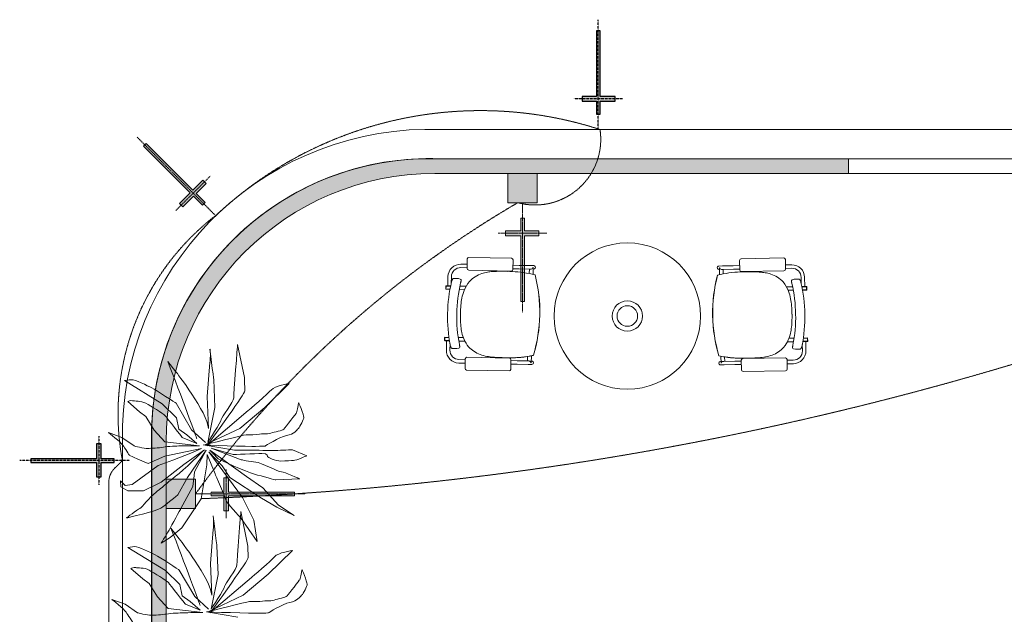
# Model space of a CAD drawing. Header units: millimetres. Extents: x -750 to 72845, y -24282 to 18874.
# Tile 73 of 154: x 49618 to 54743, y 15777 to 18874. Entities that reach past the tile are written whole.
import ezdxf

# ---------------------------------------------------------------- set-up
doc = ezdxf.new("R2010")
doc.units = ezdxf.units.MM
doc.header["$MEASUREMENT"] = 0
for name, pattern in [('( Hidden )', [0.375, 0.25, -0.125]), ('DASHED', [19.05, 12.7, -6.35]), ('HIDDENX2', [0.75, 0.5, -0.25])]:
    doc.linetypes.add(name, pattern=pattern)
for name, color, linetype, lineweight in [('& Lighting (Walls)', 5, 'Continuous', 15), ('IRISH HOUSE_HYD AIRPORT_DRAINAGE LAYOUT 1$0$GREYSCALE', 8, 'Continuous', 0), ('M-MEP-ELLG-CABLE', 146, 'HIDDENX2', 20), ('M-MEP-ELPR-EQUIP', 6, 'Continuous', 20)]:
    doc.layers.add(name, color=color, linetype=linetype, lineweight=lineweight)
for name, color, linetype in [('E Floor Lighting', 5, 'DASHED'), ('E Wall Light', 5, 'Continuous'), ('IRISH HOUSE_HYD AIRPORT_DRAINAGE LAYOUT 1$0$GREY SCALE', 8, 'Continuous')]:
    doc.layers.add(name, color=color, linetype=linetype)

# ---------------------------------------------------------------- blocks, each defined once
blk = doc.blocks.new('IRISH HOUSE_HYD AIRPORT_DRAINAGE LAYOUT 1$0$FLOOR PLAN')
at = {"layer": 'IRISH HOUSE_HYD AIRPORT_DRAINAGE LAYOUT 1$0$GREYSCALE', "lineweight": 0, "ltscale": 0.25}
h = blk.add_hatch(color=8, dxfattribs=at)
h.dxf.hatch_style = 1
h.paths.add_polyline_path([(3932.4, 18073.2), (3932.4, 18149.4), (1701.8, 18149.4, 0.394212), (304.8, 16752.4), (304.8, 14166.1), (381, 14166.1), (381, 16676.2, -0.414214), (1778, 18073.2)])
h = blk.add_hatch(color=8, dxfattribs=at)
h.dxf.hatch_style = 1
h.paths.add_polyline_path([(2159, 18073.2), (2159, 17920.8), (2311.4, 17920.8), (2311.4, 18073.2)])
h = blk.add_hatch(color=8, dxfattribs=at)
h.dxf.hatch_style = 1
h.paths.add_polyline_path([(381, 16480.8), (381, 16328.4), (533.4, 16328.4), (533.4, 16480.8)])
at = {"layer": 'IRISH HOUSE_HYD AIRPORT_DRAINAGE LAYOUT 1$0$GREYSCALE', "color": 8, "lineweight": 0, "ltscale": 0.2}
for p, q in [((21163.6, 18301.8), (1808.8, 18301.8)), ((153, 16760.7), (152.7, 10251.7))]:
    blk.add_line(p, q, dxfattribs=at)
at = {"layer": 'IRISH HOUSE_HYD AIRPORT_DRAINAGE LAYOUT 1$0$GREYSCALE', "color": 8, "lineweight": 0, "ltscale": 0.25}
for p, q in [((1701.8, 18149.4), (3932.4, 18149.4)), ((1806, 18149.4), (3932.4, 18149.4)), ((21163.6, 18149.4), (1806, 18149.4)), ((3932.4, 18149.4), (3932.4, 18073.2)), ((3932.4, 18073.2), (1778, 18073.2)), ((2159, 18073.2), (2311.4, 18073.2)), ((2159, 17920.8), (2159, 18073.2)), ((2311.4, 18073.2), (2311.4, 17920.8)), ((3932.4, 18073.2), (6935.6, 18073.2)), ((2311.4, 17920.8), (2159, 17920.8)), ((305.4, 16757.9), (305.1, 10115.7)), ((304.8, 14166.1), (304.8, 16752.4)), ((304.8, 14166.1), (304.8, 16665.9)), ((381, 16676.2), (381, 14166.1)), ((381, 16480.8), (533.4, 16480.8)), ((381, 16328.4), (381, 16480.8)), ((533.4, 16480.8), (533.4, 16328.4)), ((533.4, 16328.4), (381, 16328.4))]:
    blk.add_line(p, q, dxfattribs=at)
at = {"layer": 'IRISH HOUSE_HYD AIRPORT_DRAINAGE LAYOUT 1$0$GREYSCALE', "color": 8, "lineweight": 0}
for p, q in [((1947.7, 17627.8), (1946.7, 17578.2)), ((2177.5, 17631.5), (1956.5, 17636.1)), ((3373.3, 17629.2), (3594.4, 17632.9)), ((1914.2, 17582.7), (1946.8, 17582)), ((1914.6, 17600.8), (1947.2, 17600.1)), ((2184.8, 17573.2), (2185.9, 17622.8)), ((2184.9, 17577), (2218, 17576.4)), ((2185.3, 17595.2), (2218.4, 17594.5)), ((2275.2, 17575.2), (2218, 17576.4)), ((2275.5, 17593.3), (2218.4, 17594.5)), ((2275.5, 17593.3), (2293.5, 17592.9)), ((2289.4, 17583.9), (2289.4, 17583.9)), ((2290.8, 17583.9), (2289.4, 17583.9)), ((2290.8, 17583.8), (2290.1, 17547.5)), ((2290.8, 17583.8), (2290.8, 17583.8)), ((3275.1, 17591.3), (3257.1, 17591)), ((3259.8, 17582), (3261.2, 17582)), ((3259.8, 17581.9), (3260.4, 17545.6)), ((3259.8, 17581.9), (3259.8, 17581.9)), ((3261.2, 17582), (3261.2, 17582)), ((3275.1, 17591.3), (3332.2, 17592.3)), ((3365.4, 17592.9), (3332.2, 17592.3)), ((3365.7, 17570.9), (3364.9, 17620.5)), ((3603, 17624.5), (3603.9, 17574.9)), ((3636.1, 17597.4), (3603.5, 17596.9)), ((3636.4, 17579.3), (3603.8, 17578.7)), ((1846, 17487.7), (1847, 17536)), ((1864.4, 17502.5), (1865.1, 17535.6)), ((1899.8, 17525.6), (1877.8, 17526)), ((1899.8, 17525.6), (1899.8, 17525.6)), ((1901.5, 17525.3), (1911.1, 17522.6)), ((1955.1, 17569.4), (2176.1, 17564.8)), ((2271.1, 17575.3), (2270.6, 17552)), ((2275.2, 17575.2), (2280.1, 17575.1)), ((2290.6, 17574.8), (2293.1, 17574.8)), ((2300.3, 17544.7), (2300.3, 17544.7)), ((2300.7, 17544.7), (2300.7, 17544.7)), ((3249.8, 17542.8), (3249.8, 17542.8)), ((3250.2, 17542.8), (3250.2, 17542.8)), ((3259.9, 17572.9), (3257.4, 17572.9)), ((3275.4, 17573.2), (3270.5, 17573.1)), ((3275.4, 17573.2), (3332.5, 17574.2)), ((3279.5, 17573.3), (3279.9, 17550)), ((3365.7, 17574.7), (3332.5, 17574.2)), ((3595.5, 17566.2), (3374.4, 17562.5)), ((3685.9, 17499), (3685.3, 17532)), ((3704.3, 17484.1), (3703.5, 17532.3)), ((1835.6, 17486.7), (1835.3, 17471)), ((1836.8, 17486.7), (1836.5, 17471)), ((1861.1, 17487.4), (1836.8, 17487.9)), ((1837.1, 17486.7), (1836.8, 17471)), ((1860.9, 17486.2), (1836.8, 17486.7)), ((1837.1, 17486.7), (1860.9, 17486.2)), ((1909.5, 17486.4), (1941.2, 17485.8)), ((1913.3, 17503.2), (1913.3, 17503.2)), ((3640.7, 17483), (3609, 17482.5)), ((3637, 17499.9), (3637, 17499.9)), ((3648.9, 17521.9), (3639.3, 17519.2)), ((3650.6, 17522.1), (3672.6, 17522.5)), ((3650.6, 17522.1), (3650.6, 17522.1)), ((3689.1, 17483.8), (3713.4, 17484.2)), ((3689.3, 17482.6), (3713.4, 17483.1)), ((3713.1, 17483), (3689.3, 17482.6)), ((3713.1, 17483), (3713.4, 17467.3)), ((3713.4, 17483), (3713.7, 17467.3)), ((3714.6, 17483), (3714.9, 17467.3)), ((1836.5, 17471), (1836.8, 17471)), ((1836.5, 17469.8), (1857.6, 17469.3)), ((1836.8, 17471), (1857.8, 17470.5)), ((1932.5, 17467.8), (1905.9, 17468.3)), ((3617.6, 17464.5), (3644.3, 17464.9)), ((3713.4, 17467.3), (3692.3, 17466.9)), ((3713.7, 17466.1), (3692.5, 17465.7)), ((3713.7, 17467.3), (3713.4, 17467.3)), ((2324.7, 17334.7), (2324.6, 17334.7)), ((2324.6, 17334.7), (2324.7, 17334.7)), ((2324.6, 17334.7), (2324.6, 17334.7)), ((2324.7, 17334.7), (2325.2, 17334.7)), ((2324.7, 17334.7), (2325.2, 17334.7)), ((2324.7, 17334.7), (2324.7, 17334.7)), ((2325.2, 17334.7), (2325.2, 17334.7)), ((3224.9, 17333), (3224.5, 17333)), ((3224.5, 17333), (3224.5, 17333)), ((3224.9, 17333), (3224.5, 17333)), ((3224.9, 17333), (3225, 17333)), ((3225, 17333), (3224.9, 17333)), ((3224.9, 17333), (3224.9, 17333)), ((3225, 17333), (3225, 17333)), ((1830, 17218.9), (1829.7, 17203.2)), ((1831.2, 17218.9), (1830.9, 17203.2)), ((1831.5, 17218.9), (1831.2, 17203.2)), ((1852.5, 17218.5), (1831.2, 17218.9)), ((1852.3, 17219.7), (1831.3, 17220.1)), ((1831.5, 17218.9), (1852.5, 17218.5)), ((1900.6, 17218.7), (1927.2, 17218.1)), ((1830.9, 17203.2), (1831.2, 17203.2)), ((1830.9, 17202), (1855.1, 17201.5)), ((1831.2, 17203.2), (1854.9, 17202.7)), ((1840, 17201.8), (1839, 17153.5)), ((1857.8, 17185.8), (1857.1, 17153.2)), ((1859, 17179.5), (1859, 17179.5)), ((1935.2, 17199.8), (1903.5, 17200.5)), ((3613.9, 17196.5), (3645.6, 17197)), ((3648.6, 17215.2), (3621.9, 17214.8)), ((3690, 17175.9), (3690, 17175.9)), ((3691.2, 17182.2), (3691.8, 17149.6)), ((3718.2, 17198.3), (3694, 17197.9)), ((3717.9, 17199.4), (3694.2, 17199)), ((3717.6, 17215.2), (3696.7, 17214.9)), ((3696.7, 17214.9), (3717.9, 17215.2)), ((3696.8, 17216.1), (3717.9, 17216.4)), ((3709.1, 17198.1), (3709.9, 17149.9)), ((3717.6, 17215.2), (3717.9, 17199.4)), ((3718.2, 17199.5), (3717.9, 17199.4)), ((3718, 17215.2), (3718.2, 17199.5)), ((3719.1, 17215.2), (3719.4, 17199.5)), ((1870.2, 17161.8), (1892.2, 17161.3)), ((1903.6, 17163.8), (1893.9, 17161.5)), ((1893.9, 17161.5), (1893.9, 17161.5)), ((2166.7, 17111.3), (1945.6, 17115.9)), ((2261.6, 17119.9), (2261.1, 17096.7)), ((2281.2, 17123.5), (2280.5, 17087.3)), ((3267.6, 17121.6), (3268.2, 17085.4)), ((3287.2, 17117.9), (3287.6, 17094.6)), ((3645.3, 17160.4), (3655.1, 17158)), ((3655.1, 17158), (3655.1, 17158)), ((3678.7, 17158.2), (3656.7, 17157.9)), ((1903.8, 17085.9), (1936.4, 17085.3)), ((1904.2, 17104.1), (1936.8, 17103.4)), ((1936.9, 17107.5), (1935.9, 17057.9)), ((2174, 17053), (2175, 17102.6)), ((2174.6, 17080.3), (2207.7, 17079.6)), ((2175, 17098.4), (2208.1, 17097.8)), ((2264.8, 17078.4), (2207.7, 17079.6)), ((2265.2, 17096.6), (2208.1, 17097.8)), ((2264.8, 17078.4), (2282.8, 17078)), ((2265.2, 17096.6), (2270.1, 17096.5)), ((2277.2, 17092.8), (2277.2, 17092.8)), ((2279.1, 17087.2), (2280.5, 17087.2)), ((2280.5, 17087.2), (2280.5, 17087.2)), ((2280.7, 17096.2), (2283.2, 17096.2)), ((3268, 17094.3), (3265.5, 17094.3)), ((3283.8, 17076.4), (3265.8, 17076.1)), ((3269.6, 17085.3), (3268.2, 17085.2)), ((3268.2, 17085.2), (3268.2, 17085.2)), ((3271.4, 17090.8), (3271.4, 17090.8)), ((3283.5, 17094.6), (3278.6, 17094.5)), ((3283.5, 17094.6), (3340.6, 17095.5)), ((3283.8, 17076.4), (3340.9, 17077.4)), ((3373.7, 17096.1), (3340.6, 17095.5)), ((3374, 17077.9), (3340.9, 17077.4)), ((3374.5, 17050.6), (3373.7, 17100.2)), ((3382.1, 17108.9), (3603.1, 17112.6)), ((3611.8, 17104.2), (3612.7, 17054.6)), ((3644.5, 17100.7), (3611.9, 17100.1)), ((3644.8, 17082.5), (3612.2, 17082)), ((1944.2, 17049.2), (2165.3, 17044.6)), ((3604.3, 17045.9), (3383.2, 17042.2))]:
    blk.add_line(p, q, dxfattribs=at)
for radius in [381, 78.9, 53.5]:
    blk.add_circle((2780.9, 17330.6), radius, dxfattribs=at)
at = {"layer": 'IRISH HOUSE_HYD AIRPORT_DRAINAGE LAYOUT 1$0$GREYSCALE', "color": 8, "lineweight": 0, "ltscale": 0.2}
blk.add_arc((1751.6, 16703.2), 1599.7, 87.9509, 177.9393, dxfattribs=at)
at = {"layer": 'IRISH HOUSE_HYD AIRPORT_DRAINAGE LAYOUT 1$0$GREYSCALE', "color": 8, "lineweight": 0, "ltscale": 0.25}
for centre, radius, start, end in [((1751.6, 16703.2), 1447.3, 87.8468, 181.475), ((1751.6, 16702.7), 1447.6, 91.9701, 178.0299), ((1751.6, 16703.2), 1447.3, 87.8457, 177.8337), ((1778, 16676.2), 1397, 90, 180)]:
    blk.add_arc(centre, radius, start, end, dxfattribs=at)
at = {"layer": 'IRISH HOUSE_HYD AIRPORT_DRAINAGE LAYOUT 1$0$GREYSCALE', "color": 8, "lineweight": 0}
for centre, radius, start, end in [((1913.2, 17534.6), 66.2, 88.8073, 178.8073), ((1913.2, 17534.6), 48.1, 88.8073, 178.8073), ((2280.1, 17584.3), 9.3, 320.8683, 357.8519), ((2281.3, 17584), 9.56, 358.8283, 359.6111), ((3269.4, 17582), 9.56, 180.1635, 180.9463), ((3270.5, 17582.3), 9.3, 181.9227, 218.9064), ((3637.2, 17531.2), 66.2, 0.9673, 90.9673), ((3637.2, 17531.2), 48.1, 0.9673, 90.9673), ((1877.9, 17518.6), 7.45, 104.9097, 128.7466), ((1877.7, 17519.2), 6.85, 88.9449, 104.4939), ((1899.7, 17518.9), 6.68, 74.4108, 88.7671), ((2070.1, 17408.2), 151.1, 108.0651, 137.1028), ((2084.4, 17366), 195.7, 99.1479, 108.2188), ((2098.4, 17282.7), 280.2, 94.1955, 99.2786), ((2110.9, 17126), 437.4, 91.5545, 94.3225), ((2122.9, 16725.7), 837.9, 90.0343, 91.6284), ((2125.7, 15933.5), 1630, 88.9733, 90.1167), ((2140, 16723.2), 840.3, 85.1852, 88.9881), ((2166.9, 17039.1), 523.2, 78.4994, 85.211), ((2183.9, 17131.7), 429, 74.2667, 78.2647), ((1549.5, 17350.9), 775.4, 358.807, 14.4755), ((1550.4, 17350.9), 774.9, 358.8073, 14.4853), ((3999.3, 17346), 774.9, 165.2893, 180.9674), ((4000.2, 17346.1), 775.4, 165.2991, 180.9677), ((3364.9, 17129.4), 429, 101.5099, 105.5079), ((3381.6, 17036.7), 523.2, 94.5636, 101.2753), ((3407.2, 16720.7), 840.3, 90.7865, 94.5894), ((3418.4, 15931), 1630, 89.658, 90.8014), ((3424.4, 16723.1), 837.9, 88.1463, 89.7404), ((3437.9, 17123.4), 437.4, 85.4521, 88.2202), ((3451, 17280), 280.2, 80.4961, 85.5792), ((3465.4, 17363.3), 195.7, 71.5558, 80.6268), ((3479.9, 17405.5), 151.1, 42.6719, 71.7095), ((1836.8, 17486.7), 1.21, 88.8073, 178.8073), ((2629.7, 17328.2), 784.9, 166.6928, 190.9219), ((1924.3, 17495.1), 60, 160.6098, 166.7439), ((1909.2, 17500.4), 44, 155.8299, 160.572), ((1896.3, 17506.1), 29.9, 151.949, 155.7212), ((1885.6, 17511.9), 17.8, 142.6038, 152.306), ((1879.6, 17516.5), 10.2, 128.831, 142.4771), ((2656.8, 17327.6), 764, 166.709, 190.9057), ((1909.4, 17516.6), 6.23, 15.892, 74.1917), ((1620.9, 17572.4), 300.4, 346.692, 347.3129), ((1719.4, 17550.3), 199.5, 347.2928, 348.1572), ((1809.9, 17531.4), 107.1, 348.1155, 349.5161), ((1869, 17520.5), 46.9, 349.5025, 351.5655), ((1908.1, 17516.3), 7.53, 359.7999, 15.9671), ((1890.2, 17517.4), 25.5, 351.4389, 354.7492), ((1903.4, 17516.2), 12.2, 354.6833, 0.2809), ((2073.3, 17410.4), 152, 138.5348, 159.7542), ((3476.6, 17407.7), 152, 20.0205, 41.2399), ((3642.2, 17512.9), 7.53, 163.8076, 179.9747), ((3646.9, 17512.8), 12.2, 179.4938, 185.0913), ((3660.1, 17513.9), 25.5, 185.0254, 188.3357), ((3681.3, 17516.9), 46.9, 188.2091, 190.2721), ((3641, 17513.2), 6.23, 105.5829, 163.8827), ((3740.5, 17527.6), 107.1, 190.2585, 191.6592), ((3831.1, 17546.1), 199.5, 191.6174, 192.4818), ((3929.6, 17567.9), 300.4, 192.4617, 193.0826), ((2892.8, 17327.1), 764, 348.8689, 13.0657), ((3650.7, 17515.4), 6.68, 91.0076, 105.3639), ((3672.7, 17515.6), 6.85, 75.2807, 90.8297), ((3672.5, 17515.1), 7.45, 51.028, 74.8649), ((3670.7, 17512.9), 10.2, 37.2975, 50.9436), ((3664.7, 17508.4), 17.8, 27.4686, 37.1709), ((3654, 17502.6), 29.9, 24.0535, 27.8256), ((3641.1, 17497), 44, 19.2026, 23.9447), ((3626, 17491.7), 60, 13.0307, 19.1648), ((2919.9, 17327.6), 784.9, 348.8528, 13.0818), ((3713.4, 17483), 1.21, 0.9673, 90.9673), ((1836.5, 17471), 1.21, 178.8073, 268.8073), ((2283.2, 17353.8), 370.3, 169.1499, 174.8174), ((2154.8, 17378.8), 239.4, 159.4017, 169.2346), ((3395, 17376.4), 239.4, 10.5401, 20.3729), ((3713.7, 17467.3), 1.21, 270.9673, 0.9673), ((2535.7, 17332.1), 623.7, 174.9285, 178.973), ((3266.5, 17351.9), 370.3, 4.9572, 10.6248), ((3014, 17331.2), 623.7, 0.8016, 4.8461), ((2564.3, 17328.1), 652.5, 178.6632, 181.0651), ((1549.4, 17350.9), 775.4, 343.1392, 358.8076), ((1549.5, 17350.9), 775.4, 343.1392, 358.8076), ((1550.4, 17350.9), 774.9, 343.1293, 358.8074), ((3999.3, 17346), 774.9, 180.9673, 196.6453), ((4000.2, 17346), 775.4, 180.967, 196.6354), ((4000.3, 17346), 775.4, 180.967, 196.6354), ((2985.3, 17327.3), 652.5, 358.7096, 1.1115), ((2341.1, 17322.1), 429.2, 180.8168, 186.0845), ((2198.9, 17306.6), 286.1, 186.0115, 192.5733), ((3350.6, 17304.3), 286.1, 347.2013, 353.7631), ((3208.5, 17320.4), 429.2, 353.6902, 358.9578), ((1831.2, 17218.9), 1.21, 88.8073, 178.8073), ((2113.3, 17286.7), 198.3, 192.358, 203.007), ((3436.2, 17284.1), 198.3, 336.7677, 347.4167), ((1830.9, 17203.2), 1.21, 178.8073, 268.8073), ((1917.5, 17190.6), 59.5, 190.8434, 197.0351), ((1901.4, 17185.7), 42.7, 196.9616, 201.8434), ((1888.5, 17180.5), 28.8, 201.8648, 205.8082), ((1881.2, 17176.9), 20.7, 205.6969, 210.7645), ((1874.6, 17173), 13, 210.5931, 219.702), ((1902.1, 17169.9), 6.28, 283.5991, 350.605), ((1628, 17129.3), 283.8, 9.9618, 10.9319), ((1762.2, 17152.9), 147.5, 8.8483, 9.9506), ((1839.6, 17164.8), 69.2, 6.9268, 8.914), ((1874.6, 17169.1), 33.9, 4.2784, 6.8535), ((1899.7, 17170.4), 8.76, 349.8655, 358.8104), ((1892.5, 17170.5), 16, 359.0792, 4.1773), ((2061.5, 17264), 141.7, 202.753, 221.1542), ((2067.9, 17273.1), 152.6, 222.148, 249.4545), ((3481.5, 17270.4), 152.6, 290.3202, 317.6266), ((3487.9, 17261.2), 141.7, 318.6205, 337.0216), ((3656.5, 17167), 16, 175.5973, 180.6954), ((3649.3, 17167), 8.76, 180.9643, 189.9091), ((3674.4, 17165.6), 33.9, 172.9211, 175.4963), ((3709.4, 17161.2), 69.2, 170.8606, 172.8479), ((3786.7, 17148.9), 147.5, 169.824, 170.9263), ((3920.8, 17124.8), 283.8, 168.8428, 169.8128), ((3647.6, 17182.2), 42.7, 337.9313, 342.813), ((3631.6, 17187.3), 59.5, 342.7395, 348.9312), ((3717.9, 17215.2), 1.21, 0.9673, 90.9673), ((3718.2, 17199.5), 1.21, 270.9673, 0.9673), ((1905.2, 17152.2), 66.2, 178.8073, 268.8073), ((1905.2, 17152.2), 48.1, 178.8073, 268.8073), ((1871.4, 17170.2), 8.76, 219.4005, 235.9165), ((1870.4, 17168.8), 6.97, 235.8614, 268.5187), ((1892.4, 17168), 6.68, 268.8411, 283.208), ((2085.6, 17321.5), 204, 249.5469, 259.8968), ((2109.7, 17455.9), 340.6, 259.8829, 265.4052), ((2144.6, 17879.8), 765.9, 265.3421, 267.6311), ((2172.5, 17730.8), 617.6, 270.9105, 275.3888), ((2174.9, 17699.6), 586.2, 272.1297, 275.3993), ((2175.3, 17703), 589.7, 272.3826, 274.8826), ((2188.8, 17564), 450.1, 274.684, 283.2554), ((2189.4, 17558.7), 444.6, 275.2396, 283.2822), ((2189.3, 17559.2), 445.2, 275.3151, 283.2752), ((3361.7, 17561.7), 450.1, 256.5192, 265.0906), ((3361.1, 17556.4), 444.6, 256.4925, 264.535), ((3361.2, 17556.9), 445.2, 256.4995, 264.4595), ((3440.4, 17453.3), 340.6, 274.3694, 279.8917), ((3463.9, 17318.7), 204, 279.8779, 290.2278), ((3646.8, 17166.5), 6.28, 189.1696, 256.1755), ((3643.7, 17148.7), 48.1, 270.9673, 0.9673), ((3643.7, 17148.7), 66.2, 270.9673, 0.9673), ((3656.6, 17164.5), 6.68, 256.5667, 270.9335), ((3678.6, 17165.2), 6.97, 271.256, 303.9133), ((3677.6, 17166.7), 8.76, 303.8582, 320.3742), ((3674.4, 17169.4), 13, 320.0726, 329.1815), ((3667.8, 17173.4), 20.7, 329.0102, 334.0778), ((3660.5, 17177), 28.8, 333.9665, 337.9098), ((2177.1, 18536.1), 1423, 267.4148, 268.7246), ((2177.7, 18532.1), 1419.1, 267.7423, 268.227), ((2167.4, 18129), 1015.8, 268.1063, 270.029), ((2165.9, 18007.2), 894, 268.6909, 271.0546), ((2165.9, 17951.5), 838.3, 268.6821, 272.1036), ((2167.9, 17877.9), 764.7, 270.0019, 272.3969), ((2269.8, 17087.2), 9.32, 359.794, 36.7151), ((2271.4, 17087.5), 9.08, 357.9827, 358.8072), ((3277.3, 17085.5), 9.08, 180.9675, 181.7919), ((3278.9, 17085.3), 9.32, 143.0595, 179.9806), ((3378.7, 17728.5), 617.6, 264.3858, 268.8641), ((3376.2, 17697.2), 586.2, 264.3753, 267.645), ((3375.7, 17700.7), 589.7, 264.8921, 267.392), ((3383.9, 17875.5), 764.7, 267.3778, 269.7727), ((3386.2, 17949.1), 838.3, 267.6711, 271.0925), ((3386.4, 18004.8), 894, 268.72, 271.0837), ((3385.4, 18126.6), 1015.8, 269.7456, 271.6683), ((3377.2, 18533.7), 1423, 271.0501, 272.3598), ((3376.6, 18529.8), 1419.1, 271.5476, 272.0323), ((3407.2, 17877.3), 765.9, 272.1435, 274.4326)]:
    blk.add_arc(centre, radius, start, end, dxfattribs=at)
for centre, major_axis, ratio, start_param, end_param in [((1956.3, 17627.5), (-5.98, 6.24), 0.992436, -0.781602, 0.781602), ((2177.3, 17622.9), (-6.24, -5.98), 0.992436, 2.359991, 3.923195), ((1955.3, 17578.1), (-6.24, -5.98), 0.992436, -0.781602, 0.781602), ((2280.3, 17584.1), (0.19, 9.07), 0.999507, 3.141593, 4.052444), ((2293.3, 17583.9), (-0.19, -9.07), 0.999507, 0, 3.141593), ((2176.2, 17573.5), (-5.98, 6.24), 0.992436, 2.359991, 3.923195), ((1945.5, 17107.3), (5.98, -6.24), 0.992436, 2.359991, 3.923195), ((2166.4, 17102.7), (6.24, 5.98), 0.992436, -0.781602, 0.781602), ((2269.9, 17087.4), (-0.19, -9.07), 0.999507, 2.230741, 3.141593), ((2283, 17087.1), (-0.19, -9.07), 0.999507, 0, 3.141593), ((1944.5, 17057.8), (6.24, 5.98), 0.992436, 2.359991, 3.923195), ((2165.4, 17053.2), (5.98, -6.24), 0.992436, -0.781602, 0.781602)]:
    blk.add_ellipse(centre, major_axis=major_axis, ratio=ratio, start_param=start_param, end_param=end_param, dxfattribs=at)
at = {"layer": 'IRISH HOUSE_HYD AIRPORT_DRAINAGE LAYOUT 1$0$GREYSCALE', "color": 8, "lineweight": 0, "extrusion": (0, 0, -1)}
for centre, major_axis, ratio, start_param, end_param in [((3373.5, 17620.6), (6.21, -6.01), 0.992436, 2.359991, 3.923195), ((3594.4, 17624.3), (6.01, 6.21), 0.992436, -0.781602, 0.781602), ((3257.3, 17582), (0.15, -9.07), 0.999507, 0, 3.141593), ((3270.3, 17582.2), (-0.15, 9.07), 0.999507, 3.141593, 4.052444), ((3374.3, 17571.1), (6.01, 6.21), 0.992436, 2.359991, 3.923195), ((3595.3, 17574.8), (6.21, -6.01), 0.992436, -0.781602, 0.781602), ((3265.7, 17085.2), (0.15, -9.07), 0.999507, 0, 3.141593), ((3278.7, 17085.4), (0.15, -9.07), 0.999507, 2.230741, 3.141593), ((3382.3, 17100.3), (-6.21, 6.01), 0.992436, -0.781602, 0.781602), ((3603.2, 17104), (-6.01, -6.21), 0.992436, 2.359991, 3.923195), ((3383.1, 17050.8), (-6.01, -6.21), 0.992436, -0.781602, 0.781602), ((3604.1, 17054.5), (-6.21, 6.01), 0.992436, 2.359991, 3.923195)]:
    blk.add_ellipse(centre, major_axis=major_axis, ratio=ratio, start_param=start_param, end_param=end_param, dxfattribs=at)
at = {"layer": 'IRISH HOUSE_HYD AIRPORT_DRAINAGE LAYOUT 1$0$GREYSCALE', "color": 8, "lineweight": 0}
for points, knots in [([(597.2, 16672.9), (597.2, 16672.9), (668.1, 16782.7), (667.7, 16792), (667.4, 16801.3), (733, 16885.8), (732.2, 16904.6), (731.4, 16923.4), (752.4, 17181.7), (752.4, 17181.7)], [9, 9, 9, 9, 10, 10, 10, 11, 11, 11, 12, 12, 12, 12]), ([(608.6, 17087.9), (608.6, 17087.9), (613.3, 17129), (609, 17157), (604.7, 17185.1), (627.9, 17000.8), (627.9, 17000.8)], [5, 5, 5, 5, 6, 6, 6, 7, 7, 7, 7]), ([(163.4, 16994.4), (163.4, 16994.4), (185.2, 16998.4), (200.9, 16999.1), (216.6, 16999.7), (283.8, 16968), (306.3, 16956.3)], [129, 129, 129, 129, 130, 130, 130, 131, 131, 131, 131]), ([(787.6, 17010.4), (787.6, 17010.4), (789.8, 16957.2), (790.4, 16941.5), (791, 16927.5), (632.2, 16709.5), (598.2, 16662.7)], [13, 13, 13, 13, 14, 14, 14, 15, 15, 15, 15]), ([(1058.9, 16826.8), (1058.9, 16826.8), (1069.9, 16864.9), (1069.4, 16877.4), (1068.9, 16889.9), (1097.2, 16812.5), (1097.5, 16803.2), (1097.9, 16793.8), (1077.4, 16755.3), (1068.5, 16745.4)], [27, 27, 27, 27, 28, 28, 28, 29, 29, 29, 30, 30, 30, 30]), ([(582.1, 16659.8), (582.1, 16659.8), (780.9, 16711.8), (796.7, 16712.4), (812.3, 16713.1), (853.1, 16711.7), (865.6, 16715.2)], [22, 22, 22, 22, 23, 23, 23, 24, 24, 24, 24]), ([(214.9, 16654.2), (214.9, 16654.2), (265.7, 16640.6), (284.5, 16641.4), (303.3, 16642.1), (341, 16643.7), (365.9, 16647.8), (390.8, 16652), (437.9, 16653.9), (453.6, 16654.5), (469.2, 16655.2), (554, 16655.5), (554, 16655.5)], [110, 110, 110, 110, 111, 111, 111, 112, 112, 112, 113, 113, 113, 114, 114, 114, 114]), ([(896.4, 16653.7), (896.4, 16653.7), (874.5, 16652.9), (846.2, 16651.7), (817.9, 16650.6), (572.7, 16659.4), (572.7, 16659.4)], [32, 32, 32, 32, 33, 33, 33, 34, 34, 34, 34]), ([(908, 16597.7), (908, 16597.7), (913.5, 16616.7), (879, 16615.3), (844.6, 16613.9), (728.6, 16609.2), (728.6, 16609.2)], [42, 42, 42, 42, 43, 43, 43, 44, 44, 44, 44]), ([(834.4, 16632.4), (834.4, 16632.4), (925.5, 16629.8), (950.6, 16630.8), (975.7, 16631.9), (1038.4, 16634.4), (1038.4, 16634.4)], [36, 36, 36, 36, 37, 37, 37, 38, 38, 38, 38]), ([(1111.9, 16602.8), (1111.9, 16602.8), (1056.4, 16578.6), (1043.9, 16578.1), (1031.3, 16577.6), (1006.3, 16576.6), (978, 16575.4), (949.8, 16574.3), (908, 16597.7), (908, 16597.7)], [39, 39, 39, 39, 40, 40, 40, 41, 41, 41, 42, 42, 42, 42]), ([(846.4, 16570.1), (874.7, 16568.1), (964.7, 16518.4), (980.3, 16519), (996, 16519.7), (1076, 16482.1), (1076, 16482.1)], [47, 47, 47, 47, 48, 48, 48, 49, 49, 49, 49]), ([(767, 16281), (767, 16281), (691.5, 16362.8), (691.1, 16372.2), (690.8, 16381.5), (635.4, 16508.1), (635.4, 16508.1)], [67, 67, 67, 67, 68, 68, 68, 69, 69, 69, 69]), ([(614.3, 15804), (614.3, 15804), (685.1, 15913.7), (684.8, 15923.1), (684.4, 15932.4), (750, 16016.8), (749.2, 16035.7), (748.5, 16054.5), (769.4, 16312.8), (769.4, 16312.8)], [9, 9, 9, 9, 10, 10, 10, 11, 11, 11, 12, 12, 12, 12]), ([(625.6, 16219), (625.6, 16219), (630.3, 16260), (626, 16288.1), (621.7, 16316.1), (645, 16131.9), (645, 16131.9)], [5, 5, 5, 5, 6, 6, 6, 7, 7, 7, 7]), ([(804.6, 16141.5), (804.6, 16141.5), (806.8, 16088.2), (807.4, 16072.6), (808, 16058.5), (649.2, 15840.5), (615.2, 15793.8)], [13, 13, 13, 13, 14, 14, 14, 15, 15, 15, 15]), ([(180.4, 16125.4), (180.4, 16125.4), (202.2, 16129.5), (217.9, 16130.1), (233.7, 16130.8), (300.8, 16099), (323.3, 16087.3)], [129, 129, 129, 129, 130, 130, 130, 131, 131, 131, 131]), ([(1075.9, 15957.8), (1075.9, 15957.8), (1086.9, 15996), (1086.4, 16008.5), (1085.9, 16021), (1114.2, 15943.6), (1114.6, 15934.2), (1114.9, 15924.9), (1094.4, 15886.3), (1085.5, 15876.5)], [27, 27, 27, 27, 28, 28, 28, 29, 29, 29, 30, 30, 30, 30]), ([(599.1, 15790.8), (599.1, 15790.8), (798, 15842.9), (813.7, 15843.5), (829.3, 15844.1), (870.2, 15842.7), (882.6, 15846.3)], [22, 22, 22, 22, 23, 23, 23, 24, 24, 24, 24]), ([(232, 15785.3), (232, 15785.3), (282.7, 15771.7), (301.5, 15772.4), (320.3, 15773.2), (358, 15774.7), (382.9, 15778.9), (407.9, 15783.1), (454.9, 15785), (470.6, 15785.6), (486.2, 15786.2), (571, 15786.5), (571, 15786.5)], [110, 110, 110, 110, 111, 111, 111, 112, 112, 112, 113, 113, 113, 114, 114, 114, 114]), ([(913.4, 15784.8), (913.4, 15784.8), (891.5, 15783.9), (863.2, 15782.8), (834.9, 15781.6), (589.7, 15790.5), (589.7, 15790.5)], [32, 32, 32, 32, 33, 33, 33, 34, 34, 34, 34])]:
    blk.add_open_spline(points, degree=3, knots=knots, dxfattribs=at)
for points in [[(752.4, 17181.7), (752.4, 17181.7), (787.6, 17010.4), (787.6, 17010.4)], [(539.9, 16692.6), (539.9, 16692.6), (458.5, 16918.6), (388.5, 17094.7)], [(388.5, 17094.7), (388.5, 17094.7), (431.6, 17040), (431.6, 17040)], [(593.8, 16911.5), (593.8, 16911.5), (608.6, 17087.9), (608.6, 17087.9)], [(431.6, 17040), (431.6, 17040), (597.3, 16826.9), (600.6, 16745.3)], [(359.9, 16873.7), (359.9, 16873.7), (163.4, 16994.4), (163.4, 16994.4)], [(627.9, 17000.8), (627.9, 17000.8), (633.9, 16853.5), (633.9, 16853.5)], [(1021.2, 16979.1), (1021.2, 16979.1), (894.4, 16854.6), (894.4, 16854.6)], [(928.4, 16947.1), (943.2, 16966.6), (1021.2, 16979.1), (1021.2, 16979.1)], [(306.3, 16956.3), (328.7, 16944.7), (431.9, 16876.7), (431.9, 16876.7)], [(600.6, 16745.3), (600.6, 16745.3), (593.8, 16911.5), (593.8, 16911.5)], [(807.2, 16838.5), (807.2, 16838.5), (913.4, 16927.6), (928.4, 16947.1)], [(180.4, 16885.3), (180.4, 16885.3), (195.9, 16892.1), (205.4, 16889.5)], [(242.2, 16831.3), (242.2, 16831.3), (180.4, 16885.3), (180.4, 16885.3)], [(205.4, 16889.5), (214.8, 16886.7), (249.2, 16891.3), (274.9, 16876.5)], [(274.9, 16876.5), (300.7, 16861.9), (365, 16823.7), (374.9, 16811.5)], [(435, 16801.4), (435, 16801.4), (359.9, 16873.7), (359.9, 16873.7)], [(431.9, 16876.7), (431.9, 16876.7), (512.9, 16738.6), (512.9, 16738.6)], [(274.6, 16807.4), (274.6, 16807.4), (242.2, 16831.3), (242.2, 16831.3)], [(374.9, 16811.5), (384.9, 16799.3), (464.3, 16698.9), (464.3, 16698.9)], [(591.7, 16653.9), (591.7, 16653.9), (807.2, 16838.5), (807.2, 16838.5)], [(633.9, 16853.5), (633.9, 16853.5), (597.2, 16672.9), (597.2, 16672.9)], [(894.4, 16854.6), (894.4, 16854.6), (763.8, 16745.8), (763.8, 16745.8)], [(993.2, 16742.3), (1002.2, 16752.2), (1058.9, 16826.8), (1058.9, 16826.8)], [(318.3, 16737), (318.3, 16737), (274.6, 16807.4), (274.6, 16807.4)], [(446.8, 16742.2), (446.8, 16742.2), (435, 16801.4), (435, 16801.4)], [(155.1, 16658.1), (145.1, 16673.4), (80.2, 16724.2), (80.2, 16724.2)], [(80.2, 16724.2), (80.2, 16724.2), (150.3, 16698.7), (150.3, 16698.7)], [(374.2, 16676.4), (374.2, 16676.4), (318.3, 16737), (318.3, 16737)], [(488.9, 16712.5), (488.9, 16712.5), (446.8, 16742.2), (446.8, 16742.2)], [(540.9, 16667.5), (540.9, 16667.5), (488.9, 16712.5), (488.9, 16712.5)], [(512.9, 16738.6), (512.9, 16738.6), (584.6, 16672.4), (584.6, 16672.4)], [(763.8, 16745.8), (763.8, 16745.8), (582.1, 16659.8), (582.1, 16659.8)], [(865.6, 16715.2), (878, 16718.9), (903.3, 16713.6), (925, 16720.9)], [(1007.2, 16708.5), (966.7, 16700.5), (896.4, 16653.7), (896.4, 16653.7)], [(925, 16720.9), (946.6, 16728), (984.2, 16732.6), (993.2, 16742.3)], [(1068.5, 16745.4), (1059.4, 16735.7), (1047.7, 16716.3), (1007.2, 16708.5)], [(150.3, 16698.7), (150.3, 16698.7), (214.9, 16654.2), (214.9, 16654.2)], [(188.6, 16606.1), (188.6, 16606.1), (165.2, 16642.8), (155.1, 16658.1)], [(554, 16655.5), (554, 16655.5), (374.2, 16676.4), (374.2, 16676.4)], [(464.3, 16698.9), (464.3, 16698.9), (540.9, 16667.5), (540.9, 16667.5)], [(572.7, 16659.4), (572.7, 16659.4), (737.1, 16631.6), (737.1, 16631.6)], [(598.2, 16662.7), (594, 16657.1), (591.7, 16653.9), (591.7, 16653.9)], [(233.5, 16585.9), (233.5, 16585.9), (188.6, 16606.1), (188.6, 16606.1)], [(564, 16640.2), (564, 16640.2), (374.1, 16601.1), (374.1, 16601.1)], [(415.7, 16580.7), (415.7, 16580.7), (508.5, 16616), (508.5, 16616)], [(434.7, 16499.9), (462.2, 16519.9), (580, 16634.6), (580, 16634.6)], [(580, 16634.6), (580, 16634.6), (473.2, 16558), (473.2, 16558)], [(589.5, 16631.9), (589.5, 16631.9), (491.6, 16489.7), (491.6, 16489.7)], [(508.5, 16616), (508.5, 16616), (564, 16640.2), (564, 16640.2)], [(528.1, 16519.4), (528.1, 16519.4), (589.5, 16631.9), (589.5, 16631.9)], [(593.5, 16610), (593.5, 16610), (592.5, 16556.6), (592.5, 16556.6)], [(635.4, 16508.1), (635.4, 16508.1), (593.5, 16610), (593.5, 16610)], [(671.4, 16550.4), (671.4, 16550.4), (602.4, 16622.9), (602.4, 16622.9)], [(602.4, 16622.9), (602.4, 16622.9), (778.5, 16385.1), (778.5, 16385.1)], [(623.8, 16616.1), (623.8, 16616.1), (608.3, 16632.6), (608.3, 16632.6)], [(608.3, 16632.6), (608.3, 16632.6), (799.1, 16495.9), (799.1, 16495.9)], [(728.6, 16609.2), (728.6, 16609.2), (614.1, 16642.3), (614.1, 16642.3)], [(614.1, 16642.3), (614.1, 16642.3), (770.4, 16582.7), (770.4, 16582.7)], [(651, 16587.2), (651, 16587.2), (623.8, 16616.1), (623.8, 16616.1)], [(737.1, 16631.6), (737.1, 16631.6), (834.4, 16632.4), (834.4, 16632.4)], [(1038.4, 16634.4), (1038.4, 16634.4), (1111.9, 16602.8), (1111.9, 16602.8)], [(204.2, 16452.8), (204.2, 16452.8), (338.4, 16552.5), (338.4, 16552.5)], [(287.7, 16563), (287.7, 16563), (233.5, 16585.9), (233.5, 16585.9)], [(374.1, 16601.1), (374.1, 16601.1), (287.7, 16563), (287.7, 16563)], [(338.4, 16552.5), (338.4, 16552.5), (415.7, 16580.7), (415.7, 16580.7)], [(473.2, 16558), (473.2, 16558), (354.5, 16465.2), (354.5, 16465.2)], [(592.5, 16556.6), (592.5, 16556.6), (562.1, 16379.6), (562.1, 16379.6)], [(839.5, 16507), (798.2, 16517.8), (651, 16587.2), (651, 16587.2)], [(770.4, 16582.7), (770.4, 16582.7), (818, 16572), (846.4, 16570.1)], [(525.7, 16499.7), (525.7, 16499.7), (528.1, 16519.4), (528.1, 16519.4)], [(711.5, 16489.2), (711.5, 16489.2), (671.4, 16550.4), (671.4, 16550.4)], [(950.7, 16477), (950.7, 16477), (880.8, 16496.1), (839.5, 16507)], [(145.1, 16441), (145.1, 16441), (143.8, 16472.3), (143.8, 16472.3)], [(143.8, 16472.3), (143.8, 16472.3), (166.8, 16448.1), (166.8, 16448.1)], [(166.8, 16448.1), (166.8, 16448.1), (204.2, 16452.8), (204.2, 16452.8)], [(354.5, 16465.2), (354.5, 16465.2), (262.1, 16420.6), (262.1, 16420.6)], [(328.3, 16413.9), (349.1, 16429.7), (370, 16447.2), (389, 16463.1)], [(389, 16463.1), (406, 16477.4), (421.7, 16490.5), (434.7, 16499.9)], [(491.6, 16489.7), (491.6, 16489.7), (441.9, 16399.7), (441.9, 16399.7)], [(518.7, 16443.7), (518.7, 16443.7), (525.7, 16499.7), (525.7, 16499.7)], [(876, 16382.9), (876, 16382.9), (711.5, 16489.2), (711.5, 16489.2)], [(799.1, 16495.9), (799.1, 16495.9), (883.3, 16436.5), (883.3, 16436.5)], [(1076, 16482.1), (1076, 16482.1), (950.7, 16477), (950.7, 16477)], [(180.5, 16420.5), (180.5, 16420.5), (145.1, 16441), (145.1, 16441)], [(262.1, 16420.6), (262.1, 16420.6), (180.5, 16420.5), (180.5, 16420.5)], [(243.9, 16328.8), (259.3, 16335.8), (288.8, 16384), (328.3, 16413.9)], [(441.9, 16399.7), (441.9, 16399.7), (372, 16343.5), (353.7, 16330.2)], [(457.4, 16328.1), (457.4, 16328.1), (518.7, 16443.7), (518.7, 16443.7)], [(883.3, 16436.5), (883.3, 16436.5), (965.3, 16345.6), (965.3, 16345.6)], [(562.1, 16379.6), (562.1, 16379.6), (461.5, 16227.9), (461.5, 16227.9)], [(778.5, 16385.1), (778.5, 16385.1), (836.7, 16268.2), (836.7, 16268.2)], [(956.4, 16335.9), (956.4, 16335.9), (876, 16382.9), (876, 16382.9)], [(353.7, 16330.2), (335.4, 16317), (173.7, 16279), (173.7, 16279)], [(173.7, 16279), (173.7, 16279), (228.5, 16322), (243.9, 16328.8)], [(398.9, 16222.1), (404.7, 16234.9), (457.4, 16328.1), (457.4, 16328.1)], [(769.4, 16312.8), (769.4, 16312.8), (804.6, 16141.5), (804.6, 16141.5)], [(1046, 16292.4), (1046, 16292.4), (956.4, 16335.9), (956.4, 16335.9)], [(965.3, 16345.6), (965.3, 16345.6), (1046, 16292.4), (1046, 16292.4)], [(853.8, 16155.8), (853.8, 16155.8), (767, 16281), (767, 16281)], [(836.7, 16268.2), (836.7, 16268.2), (853.8, 16155.8), (853.8, 16155.8)], [(354.8, 16148.1), (354.8, 16148.1), (393.2, 16209.3), (398.9, 16222.1)], [(461.5, 16227.9), (461.5, 16227.9), (400.7, 16178.3), (400.7, 16178.3)], [(556.9, 15823.7), (556.9, 15823.7), (475.5, 16049.7), (405.5, 16225.7)], [(405.5, 16225.7), (405.5, 16225.7), (448.6, 16171), (448.6, 16171)], [(610.9, 16042.5), (610.9, 16042.5), (625.6, 16219), (625.6, 16219)], [(400.7, 16178.3), (400.7, 16178.3), (354.8, 16148.1), (354.8, 16148.1)], [(448.6, 16171), (448.6, 16171), (614.3, 15957.9), (617.6, 15876.4)], [(376.9, 16004.8), (376.9, 16004.8), (180.4, 16125.4), (180.4, 16125.4)], [(645, 16131.9), (645, 16131.9), (650.9, 15984.6), (650.9, 15984.6)], [(1038.2, 16110.2), (1038.2, 16110.2), (911.4, 15985.7), (911.4, 15985.7)], [(945.4, 16078.2), (960.3, 16097.6), (1038.2, 16110.2), (1038.2, 16110.2)], [(323.3, 16087.3), (345.7, 16075.7), (449, 16007.7), (449, 16007.7)], [(617.6, 15876.4), (617.6, 15876.4), (610.9, 16042.5), (610.9, 16042.5)], [(824.2, 15969.6), (824.2, 15969.6), (930.4, 16058.7), (945.4, 16078.2)], [(197.4, 16016.4), (197.4, 16016.4), (212.9, 16023.2), (222.4, 16020.5)], [(259.2, 15962.3), (259.2, 15962.3), (197.4, 16016.4), (197.4, 16016.4)], [(222.4, 16020.5), (231.8, 16017.8), (266.2, 16022.3), (292, 16007.5)], [(292, 16007.5), (317.7, 15992.9), (382.1, 15954.8), (391.9, 15942.5)], [(452, 15932.5), (452, 15932.5), (376.9, 16004.8), (376.9, 16004.8)], [(449, 16007.7), (449, 16007.7), (529.9, 15869.7), (529.9, 15869.7)], [(291.6, 15938.4), (291.6, 15938.4), (259.2, 15962.3), (259.2, 15962.3)], [(335.4, 15868.1), (335.4, 15868.1), (291.6, 15938.4), (291.6, 15938.4)], [(391.9, 15942.5), (401.9, 15930.4), (481.3, 15830), (481.3, 15830)], [(608.7, 15784.9), (608.7, 15784.9), (824.2, 15969.6), (824.2, 15969.6)], [(650.9, 15984.6), (650.9, 15984.6), (614.3, 15804), (614.3, 15804)], [(911.4, 15985.7), (911.4, 15985.7), (780.8, 15876.8), (780.8, 15876.8)], [(1010.3, 15873.4), (1019.2, 15883.3), (1075.9, 15957.8), (1075.9, 15957.8)], [(463.8, 15873.3), (463.8, 15873.3), (452, 15932.5), (452, 15932.5)], [(172.1, 15789.2), (162.1, 15804.5), (97.2, 15855.2), (97.2, 15855.2)], [(97.2, 15855.2), (97.2, 15855.2), (167.3, 15829.8), (167.3, 15829.8)], [(391.2, 15807.4), (391.2, 15807.4), (335.4, 15868.1), (335.4, 15868.1)], [(505.9, 15843.5), (505.9, 15843.5), (463.8, 15873.3), (463.8, 15873.3)], [(557.9, 15798.6), (557.9, 15798.6), (505.9, 15843.5), (505.9, 15843.5)], [(529.9, 15869.7), (529.9, 15869.7), (601.7, 15803.5), (601.7, 15803.5)], [(780.8, 15876.8), (780.8, 15876.8), (599.1, 15790.8), (599.1, 15790.8)], [(882.6, 15846.3), (895, 15850), (920.3, 15844.7), (942, 15851.9)], [(1024.2, 15839.6), (983.7, 15831.5), (913.4, 15784.8), (913.4, 15784.8)], [(942, 15851.9), (963.7, 15859.1), (1001.2, 15863.7), (1010.3, 15873.4)], [(1085.5, 15876.5), (1076.4, 15866.7), (1064.7, 15847.4), (1024.2, 15839.6)], [(167.3, 15829.8), (167.3, 15829.8), (232, 15785.3), (232, 15785.3)], [(205.6, 15737.2), (205.6, 15737.2), (182.2, 15773.9), (172.1, 15789.2)], [(571, 15786.5), (571, 15786.5), (391.2, 15807.4), (391.2, 15807.4)], [(481.3, 15830), (481.3, 15830), (557.9, 15798.6), (557.9, 15798.6)], [(589.7, 15790.5), (589.7, 15790.5), (754.1, 15762.7), (754.1, 15762.7)], [(615.2, 15793.8), (611, 15788.2), (608.7, 15784.9), (608.7, 15784.9)]]:
    blk.add_open_spline(points, degree=3, dxfattribs=at)
blk = doc.blocks.new('IRISH HOUSE_HYD AIRPORT_DRAINAGE LAYOUT 1')
at = {"layer": 'IRISH HOUSE_HYD AIRPORT_DRAINAGE LAYOUT 1$0$GREY SCALE'}
blk.add_blockref('IRISH HOUSE_HYD AIRPORT_DRAINAGE LAYOUT 1$0$FLOOR PLAN', (0, 0), dxfattribs=at)
blk = doc.blocks.new('gabian wall bracket light')
at = {"layer": '& Lighting (Walls)'}
h = blk.add_hatch(color=5, dxfattribs=at)
h.dxf.hatch_style = 1
h.paths.add_polyline_path([(16574.131, -14269.385), (16575.112, -14269.385), (16575.112, -14269.06), (16574.131, -14269.06), (16574.131, -14268.191), (16573.881, -14268.191), (16573.881, -14269.06), (16572.855, -14269.06), (16572.855, -14269.385), (16573.881, -14269.385), (16573.881, -14273.882), (16574.131, -14273.882)])
at = {"layer": '& Lighting (Walls)', "color": 5, "linetype": '( Hidden )', "ltscale": 0.2}
for p, q in [((16574.006, -14267.131), (16574.006, -14274.636)), ((16572.342, -14269.222), (16575.672, -14269.222))]:
    blk.add_line(p, q, dxfattribs=at)
at = {"layer": '& Lighting (Walls)', "color": 5}
blk.add_lwpolyline([(16574.131, -14269.385), (16575.112, -14269.385), (16575.112, -14269.06), (16574.131, -14269.06), (16574.131, -14268.191), (16573.881, -14268.191), (16573.881, -14269.06), (16572.855, -14269.06), (16572.855, -14269.385), (16573.881, -14269.385), (16573.881, -14273.882), (16574.131, -14273.882)], close=True, dxfattribs=at)
blk = doc.blocks.new('sjrhbmvjksl')
at = {"layer": 'E Floor Lighting', "xscale": 3, "yscale": 3, "zscale": 3}
blk.add_blockref('gabian wall bracket light', (1672515.52, -35720.05), dxfattribs=at)
at = {"layer": 'E Floor Lighting', "xscale": 3.000000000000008, "yscale": 3.000000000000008, "zscale": 3.000000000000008, "rotation": 90}
blk.add_blockref('gabian wall bracket light', (1679369.15, -128303.15), dxfattribs=at)
blk = doc.blocks.new('unseyb')
at = {"layer": 'E Wall Light'}
h = blk.add_hatch(color=5, dxfattribs=at)
h.dxf.hatch_style = 1
h.paths.add_polyline_path([(1723782.17, -79199.22), (1723779.23, -79199.22), (1723779.23, -79200.19), (1723782.17, -79200.19), (1723782.17, -79202.8), (1723782.92, -79202.8), (1723782.92, -79200.19), (1723786, -79200.19), (1723786, -79199.22), (1723782.92, -79199.22), (1723782.92, -79185.73), (1723782.17, -79185.73)])
at = {"layer": 'E Wall Light', "color": 5, "linetype": '( Hidden )', "ltscale": 0.2}
for p, q in [((1723782.54, -79205.98), (1723782.54, -79183.47)), ((1723787.54, -79199.71), (1723777.55, -79199.71))]:
    blk.add_line(p, q, dxfattribs=at)
at = {"layer": 'E Wall Light', "color": 5}
blk.add_lwpolyline([(1723782.17, -79199.22), (1723779.23, -79199.22), (1723779.23, -79200.19), (1723782.17, -79200.19), (1723782.17, -79202.8), (1723782.92, -79202.8), (1723782.92, -79200.19), (1723786, -79200.19), (1723786, -79199.22), (1723782.92, -79199.22), (1723782.92, -79185.73), (1723782.17, -79185.73)], close=True, dxfattribs=at)
blk = doc.blocks.new('yuterfgkm')
at = {"layer": 'E Wall Light'}
blk.add_blockref('unseyb', (-1527.79, 696.36), dxfattribs=at)
at = {"layer": 'E Wall Light', "xscale": -1, "rotation": 45.00000000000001}
blk.add_blockref('unseyb', (2885067.44, 1196378.31), dxfattribs=at)
at = {"layer": 'E Wall Light', "rotation": 90}
blk.add_blockref('unseyb', (1642952.76, -1802360.03), dxfattribs=at)

msp = doc.modelspace()

# ---------------------------------------------------------------- linework, layer by layer
at = {"layer": 'M-MEP-ELLG-CABLE', "color": 1, "ltscale": 5}
msp.add_lwpolyline([(50152.7, 10939.2), (50111.2, 10981.1, -0.197928), (50082.1, 11051.6), (50082.1, 16466, -0.199474), (50111.6, 16536.8), (50152.9, 16578)], format="xyb", dxfattribs=at)
for centre, radius, start, end in [((52017.1, 16389.6), 2010.6, 72.0004, 133.1), ((52300.4, 18250.7), 341.9, 254.8046, 8.5982), ((54989.7, 13160.6), 5512, 120.2766, 143.9475), ((49938.5, 33238.6), 16870.5, 272.11846, 294.77504), ((51435.2, 16820.5), 1305, 127.3641, 190.7066)]:
    msp.add_arc(centre, radius, start, end, dxfattribs=at)

# ---------------------------------------------------------------- block references
at = {"layer": 'E Floor Lighting', "xscale": 25.40000000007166, "yscale": 25.40000000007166, "zscale": 25.40000000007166}
msp.add_blockref('sjrhbmvjksl', (-43692598.3, 2012365.4), dxfattribs=at)
at = {"layer": 'E Wall Light', "xscale": 25.40000000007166, "yscale": 25.40000000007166, "zscale": 25.40000000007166}
msp.add_blockref('yuterfgkm', (-43692641.8, 2012446.1), dxfattribs=at)
at = {"layer": 'M-MEP-ELPR-EQUIP'}
msp.add_blockref('IRISH HOUSE_HYD AIRPORT_DRAINAGE LAYOUT 1', (50000, 0), dxfattribs=at)

doc.saveas('drawing.dxf')
